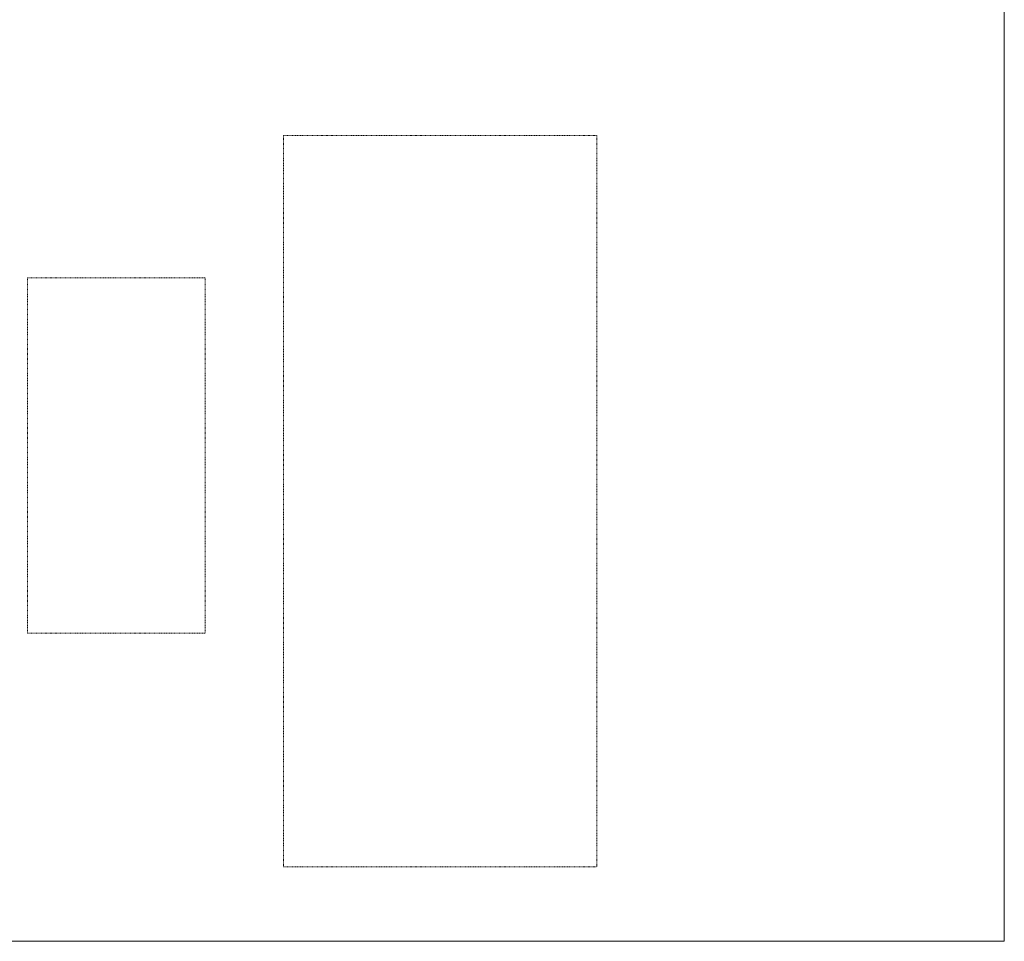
# Model space of a CAD drawing. Header units: millimetres. Extents: x -281 to 121694, y -16481 to 65128.
# Tile 7 of 256: x 14548 to 15490, y 10240 to 11122. Entities that reach past the tile are written whole.
import ezdxf

# ---------------------------------------------------------------- set-up
doc = ezdxf.new("R2010")
doc.units = ezdxf.units.MM
doc.linetypes.add('NLRS_Dash-0_6mm_Space-0_6mm_cpz', pattern=[1.2, 0.6, -0.6])
for name, color, linetype, lineweight in [('A--L$01A__Algemeen', 7, 'Continuous', 5), ('A--L82__LosseGebruikersInvent', 1, 'Continuous', 5), ('A--L8__LosseInventaris', 1, 'Continuous', 5)]:
    doc.layers.add(name, color=color, linetype=linetype, lineweight=lineweight)

# ---------------------------------------------------------------- blocks, each defined once
blk = doc.blocks.new('NLRS_82_FU_UN_lab en spoel tafels_gen_kad - labtafel zonder onderkast dxbxh 900x1200x950-V344-L_80_ 16')
at = {"layer": 'A--L$01A__Algemeen'}
for p, q in [((600, 637.32), (-600, 637.32)), ((-600, 637.32), (-600, -262.68))]:
    blk.add_line(p, q, dxfattribs=at)
blk = doc.blocks.new('NLRS_82_SE_LB_laboratorium apparaat space reservation_gen_cpz - lab apparaat_tafelniveau-57700679-L_80_ 16')
at = {"layer": 'A--L8__LosseInventaris', "linetype": 'NLRS_Dash-0_6mm_Space-0_6mm_cpz'}
for p, q in [((-85, 170), (85, 170)), ((-85, 170), (-85, -170)), ((85, 170), (85, -170)), ((-85, -170), (85, -170))]:
    blk.add_line(p, q, dxfattribs=at)
blk = doc.blocks.new('NLRS_82_SE_LB_laboratorium apparaat space reservation_gen_cpz - lab apparaat_tafelniveau-57700681-L_80_ 16')
at = {"layer": 'A--L8__LosseInventaris', "linetype": 'NLRS_Dash-0_6mm_Space-0_6mm_cpz'}
for p, q in [((-150, 350), (150, 350)), ((-150, 350), (-150, -350)), ((150, 350), (150, -350)), ((-150, -350), (150, -350))]:
    blk.add_line(p, q, dxfattribs=at)

msp = doc.modelspace()

# ---------------------------------------------------------------- block references
at = {"layer": 'A--L82__LosseGebruikersInvent', "rotation": 180}
msp.add_blockref('NLRS_82_FU_UN_lab en spoel tafels_gen_kad - labtafel zonder onderkast dxbxh 900x1200x950-V344-L_80_ 16', (14890.06, 10877.36), dxfattribs=at)
at = {"layer": 'A--L8__LosseInventaris', "linetype": 'NLRS_Dash-0_6mm_Space-0_6mm_cpz'}
for name, p in [('NLRS_82_SE_LB_laboratorium apparaat space reservation_gen_cpz - lab apparaat_tafelniveau-57700681-L_80_ 16', (14950, 10661.16)), ('NLRS_82_SE_LB_laboratorium apparaat space reservation_gen_cpz - lab apparaat_tafelniveau-57700679-L_80_ 16', (14640, 10705))]:
    msp.add_blockref(name, p, dxfattribs=at)

doc.saveas('drawing.dxf')
